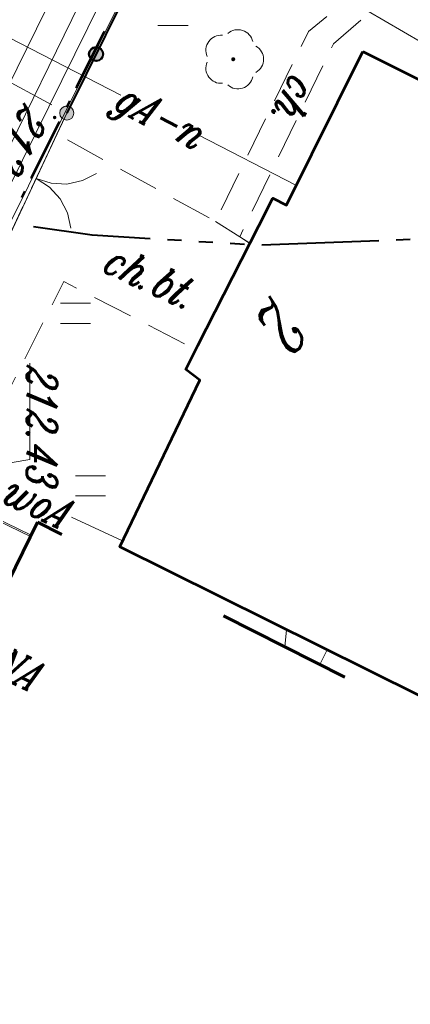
# Model space of a CAD drawing. Header units: millimetres. Extents: x -9598 to -9388, y -264557 to -264347.
# Tile 20 of 44: x -9458 to -9448, y -264449 to -264425. Entities that reach past the tile are written whole.
import ezdxf
from ezdxf.enums import TextEntityAlignment as Align

# ---------------------------------------------------------------- set-up
doc = ezdxf.new("R2010")
doc.units = ezdxf.units.MM
for name, pattern in [('Rakowicka 531_1 wstępna wersja$0$DGN Style 5', [7.845798, 3.362485, -4.483313]), ('Rakowicka 531_1 wstępna wersja$0$KTCR02-500', [1.5, 1, -0.5]), ('Rakowicka 531_1 wstępna wersja$0$KTJZ01-500', [2, 1.5, -0.5]), ('Rakowicka 531_1 wstępna wersja$0$PTTU04-500', [1.5, 1, -0.5])]:
    doc.linetypes.add(name, pattern=pattern)
doc.layers.add('-- RAMKA', color=11, linetype='Continuous')
for name, color, linetype, lineweight in [('Rakowicka 531_1 wstępna wersja$0$EGBB01', 250, 'Continuous', 0), ('Rakowicka 531_1 wstępna wersja$0$EGBD03', 250, 'Continuous', 0), ('Rakowicka 531_1 wstępna wersja$0$EPGPO_216', 7, 'Continuous', 0), ('Rakowicka 531_1 wstępna wersja$0$EPUPZ_251', 7, 'Continuous', 0), ('Rakowicka 531_1 wstępna wersja$0$GSLKBR', 250, 'Continuous', 13), ('Rakowicka 531_1 wstępna wersja$0$KTCR02', 250, 'Continuous', 0), ('Rakowicka 531_1 wstępna wersja$0$KTJZ01', 250, 'Continuous', 0), ('Rakowicka 531_1 wstępna wersja$0$KTOK05_01', 250, 'Continuous', 0), ('Rakowicka 531_1 wstępna wersja$0$OBOP02_01', 250, 'Continuous', 0), ('Rakowicka 531_1 wstępna wersja$0$PRGG04', 250, 'Continuous', 0), ('Rakowicka 531_1 wstępna wersja$0$PTTU04', 250, 'Continuous', 0), ('Rakowicka 531_1 wstępna wersja$0$SUPE_01', 250, 'Continuous', 0), ('Rakowicka 531_1 wstępna wersja$0$SUPG_01', 250, 'Continuous', 0), ('Rakowicka 531_1 wstępna wersja$0$SUPK_01', 250, 'Continuous', 0), ('Rakowicka 531_1 wstępna wersja$0$SUPT_01', 250, 'Continuous', 0), ('Rakowicka 531_1 wstępna wersja$0$SUPW_01', 250, 'Continuous', 0), ('Rakowicka 531_1 wstępna wersja$0$SUUS15_05_K', 250, 'Continuous', 0), ('Rakowicka 531_1 wstępna wersja$0$Warstwa 5', 250, 'Continuous', 0)]:
    doc.layers.add(name, color=color, linetype=linetype, lineweight=lineweight)
doc.layers.add('Rakowicka 531_1 wstępna wersja$0$GEPPGD', color=7, linetype='Continuous', lineweight=13, true_color=0x008000)
doc.styles.add('Rakowicka 531_1 wstępna wersja$0$Style-ITALIC_1250 I 0.20944', font='ITALIC_1250.shx', dxfattribs={"oblique": 12})

# ---------------------------------------------------------------- blocks, each defined once
blk = doc.blocks.new('Rakowicka 531_1 wstępna wersja$0$OBOP02_01')
at = {"layer": 'Rakowicka 531_1 wstępna wersja$0$OBOP02_01', "linetype": 'Continuous', "lineweight": 13}
h = blk.add_hatch(color=96, dxfattribs=at)
edge = h.paths.add_edge_path()
edge.add_arc((0, 0), 0.05, 0, 360)
at = {"layer": 'Rakowicka 531_1 wstępna wersja$0$OBOP02_01', "color": 96, "linetype": 'Continuous', "lineweight": 13}
for centre, start, end in [((0, 0.375), 30.1471, 149.8529), ((-0.357, 0.116), 102.1471, 221.8529), ((0.357, 0.116), 318.1471, 77.8529), ((-0.22, -0.303), 174.1472, 293.8529), ((0.22, -0.303), 246.1471, 5.8529)]:
    blk.add_arc(centre, 0.375, start, end, dxfattribs=at)
blk = doc.blocks.new('Rakowicka 531_1 wstępna wersja$0$GSLKBR1')
at = {"layer": 'Rakowicka 531_1 wstępna wersja$0$GSLKBR', "color": 250, "linetype": 'Continuous', "lineweight": 13, "flags": 128}
for points in [[(12.99038, 7.5), (10.6066, 4.3934), (7.5, 2.00962), (3.88229, 0.51111), (0, 0)], [(0, 0), (3.88229, -0.51111), (7.5, -2.00962), (10.6066, -4.3934), (12.99038, -7.5)]]:
    blk.add_lwpolyline(points, dxfattribs=at)
blk = doc.blocks.new('Rakowicka 531_1 wstępna wersja$0$RTPW02')
at = {"layer": 'Rakowicka 531_1 wstępna wersja$0$Warstwa 5', "linetype": 'Continuous', "lineweight": 13}
h = blk.add_hatch(color=250, dxfattribs=at)
edge = h.paths.add_edge_path()
edge.add_arc((0, 0), 0.045, 0, 360)
blk = doc.blocks.new('Rakowicka 531_1 wstępna wersja$0$PTTU04_01')
at = {"layer": 'Rakowicka 531_1 wstępna wersja$0$PTTU04', "color": 250, "linetype": 'Continuous', "lineweight": 13}
for p, q in [((-0.25, -0.375), (-0.25, 0.375)), ((0.25, -0.375), (0.25, 0.375))]:
    blk.add_line(p, q, dxfattribs=at)
blk = doc.blocks.new('Rakowicka 531_1 wstępna wersja')
at = {"layer": 'Rakowicka 531_1 wstępna wersja$0$KTOK05_01', "linetype": 'Continuous', "lineweight": 40}
h = blk.add_hatch(color=250, dxfattribs=at)
edge = h.paths.add_edge_path()
edge.add_arc((7425318.64, 5549080.394), 0.17, 0, 360)
at = {"layer": 'Rakowicka 531_1 wstępna wersja$0$KTOK05_01', "linetype": 'Continuous', "lineweight": 13}
h = blk.add_hatch(color=250, dxfattribs=at)
edge = h.paths.add_edge_path()
edge.add_arc((7425320.1, 5549079.67), 0.175, 0, 360)
at = {"layer": 'Rakowicka 531_1 wstępna wersja$0$EGBB01', "color": 250, "linetype": 'Continuous', "lineweight": 53, "flags": 128}
blk.add_lwpolyline([(7425318.58, 5549087), (7425323.54, 5549096.95), (7425327.73, 5549094.86), (7425327.12, 5549093.62), (7425330.67, 5549091.86), (7425331.28, 5549093.09), (7425335.74, 5549090.87), (7425330.83, 5549080.98), (7425326.71, 5549082.96), (7425326.44, 5549082.62), (7425325.85, 5549082.91), (7425322.89, 5549084.42), (7425322.21, 5549084.77), (7425322.38, 5549085.11), (7425318.58, 5549087)], close=True, dxfattribs=at)
at = {"layer": 'Rakowicka 531_1 wstępna wersja$0$EGBD03', "color": 96, "linetype": 'Continuous', "lineweight": 13, "flags": 128}
for points in [[(7425330.541, 5549078.787), (7425329.63, 5549076.9), (7425328.84, 5549075.25), (7425311.48, 5549083.92), (7425305.85, 5549086.73), (7425303.71, 5549087.75), (7425313.32, 5549106.49), (7425334.47, 5549095.85), (7425337.41, 5549094.37), (7425337.57, 5549094.29), (7425336.35, 5549091.95), (7425336.681, 5549091.785)], [(7425377.48, 5549032.21), (7425364.05, 5549039.31), (7425363.81, 5549038.86), (7425355.7, 5549042.97), (7425349.9, 5549045.91), (7425316.05, 5549062.26), (7425311.57, 5549064.57), (7425306.63, 5549067.13), (7425295.44, 5549072.28), (7425303.71, 5549087.75), (7425305.85, 5549086.73), (7425311.48, 5549083.92), (7425328.84, 5549075.25), (7425337.39, 5549070.98), (7425355.94, 5549061.91), (7425374.38, 5549052.81), (7425383.03, 5549048.34)], [(7425339.185, 5549074.542), (7425337.39, 5549070.98), (7425328.84, 5549075.25), (7425329.63, 5549076.9), (7425330.541, 5549078.787)]]:
    blk.add_lwpolyline(points, dxfattribs=at)
at = {"layer": 'Rakowicka 531_1 wstępna wersja$0$EPGPO_216', "color": 8, "linetype": 'Continuous', "lineweight": 40}
for p, q in [((7425319.456, 5549079.913), (7425318.113, 5549080.582)), ((7425321.694, 5549078.799), (7425320.351, 5549079.468))]:
    blk.add_line(p, q, dxfattribs=at)
at = {"layer": 'Rakowicka 531_1 wstępna wersja$0$EPUPZ_251', "color": 8, "linetype": 'Continuous', "lineweight": 40}
for p, q in [((7425318.074, 5549080.599), (7425318.969, 5549080.154)), ((7425319.327, 5549079.975), (7425319.484, 5549079.897)), ((7425319.797, 5549079.741), (7425319.953, 5549079.663)), ((7425320.312, 5549079.485), (7425321.207, 5549079.039)), ((7425321.565, 5549078.861), (7425321.721, 5549078.783)), ((7425322.035, 5549078.627), (7425322.191, 5549078.549))]:
    blk.add_line(p, q, dxfattribs=at)
at = {"layer": 'Rakowicka 531_1 wstępna wersja$0$GEPPGD', "color": 250, "linetype": 'Rakowicka 531_1 wstępna wersja$0$DGN Style 5', "lineweight": 70, "flags": 128}
blk.add_lwpolyline([(7425284.958, 5549147.04), (7425252.6, 5549083.92), (7425409.418, 5549006.623), (7425423.137, 5549033.307), (7425330.222, 5549078.944), (7425348.524, 5549115.33), (7425284.958, 5549147.04)], close=True, dxfattribs=at)
at = {"layer": 'Rakowicka 531_1 wstępna wersja$0$KTCR02', "color": 250, "linetype": 'Rakowicka 531_1 wstępna wersja$0$KTCR02-500', "lineweight": 13, "flags": 128}
for points in [[(7425319.95, 5549119.62), (7425317.38, 5549114.62), (7425317.04, 5549113.95), (7425313.83, 5549107.69), (7425320.49, 5549103.5), (7425328.494, 5549099.463), (7425328.4, 5549099.27), (7425328.27, 5549099), (7425320.288, 5549103.052), (7425313.28, 5549106.61), (7425309.444, 5549099.029), (7425306.08, 5549092.38), (7425303.78, 5549087.76), (7425305.85, 5549086.73), (7425311.48, 5549083.92), (7425314.97, 5549085.38), (7425316.48, 5549084.48), (7425315.28, 5549082.06), (7425320.1, 5549079.67)], [(7425322.78, 5549083.35), (7425323.16, 5549083.95), (7425323.32, 5549084.2), (7425325.85, 5549082.91), (7425325.95, 5549082.861)], [(7425333.736, 5549077.218), (7425331.999, 5549073.838), (7425331.45, 5549074.11), (7425329.11, 5549075.17), (7425323.34, 5549078.15), (7425320.623, 5549079.425)]]:
    blk.add_lwpolyline(points, dxfattribs=at)
at = {"layer": 'Rakowicka 531_1 wstępna wersja$0$KTJZ01', "color": 250, "linetype": 'Rakowicka 531_1 wstępna wersja$0$KTJZ01-500', "lineweight": 13, "flags": 128}
blk.add_lwpolyline([(7425323.34, 5549078.15), (7425320.623, 5549079.425), (7425320.1, 5549079.67), (7425318.93, 5549077.5)], dxfattribs=at)
at = {"layer": 'Rakowicka 531_1 wstępna wersja$0$KTOK05_01', "color": 250, "linetype": 'Continuous', "lineweight": 40}
blk.add_line((7425315.28, 5549082.06), (7425320.1, 5549079.67), dxfattribs=at)
at = {"layer": 'Rakowicka 531_1 wstępna wersja$0$KTOK05_01', "color": 250, "linetype": 'Continuous', "lineweight": 13}
blk.add_line((7425323.34, 5549078.15), (7425320.1, 5549079.67), dxfattribs=at)
at = {"layer": 'Rakowicka 531_1 wstępna wersja$0$KTOK05_01', "color": 250, "linetype": 'Continuous', "lineweight": 40}
for radius in [0.175, 0.17]:
    blk.add_circle((7425318.64, 5549080.394), radius, dxfattribs=at)
at = {"layer": 'Rakowicka 531_1 wstępna wersja$0$KTOK05_01', "color": 250, "linetype": 'Continuous', "lineweight": 13}
blk.add_circle((7425320.1, 5549079.67), 0.175, dxfattribs=at)
at = {"layer": 'Rakowicka 531_1 wstępna wersja$0$PRGG04', "color": 8, "linetype": 'Continuous', "lineweight": 40}
for p, q in [((7425323.231, 5549088.172), (7425323.244, 5549087.823)), ((7425323.261, 5549087.393), (7425323.371, 5549084.495)), ((7425323.349, 5549084.066), (7425323.328, 5549083.716)), ((7425323.302, 5549083.287), (7425323.282, 5549082.938)), ((7425323.256, 5549082.509), (7425323.235, 5549082.159))]:
    blk.add_line(p, q, dxfattribs=at)
at = {"layer": 'Rakowicka 531_1 wstępna wersja$0$PRGG04', "color": 8, "linetype": 'Continuous', "lineweight": 40, "flags": 128}
blk.add_lwpolyline([(7425323.21, 5549081.73), (7425323.125, 5549080.302), (7425322.917, 5549078.847)], dxfattribs=at)
at = {"layer": 'Rakowicka 531_1 wstępna wersja$0$PTTU04', "color": 250, "linetype": 'Rakowicka 531_1 wstępna wersja$0$PTTU04-500', "lineweight": 13, "flags": 128}
for points in [[(7425320.288, 5549103.052), (7425328.27, 5549099), (7425333.206, 5549096.585), (7425332.51, 5549095.26), (7425331.89, 5549094.08), (7425328.38, 5549095.88), (7425328.16, 5549095.55), (7425323.96, 5549097.56), (7425323.54, 5549096.95), (7425318.58, 5549087), (7425322.38, 5549085.11), (7425322.21, 5549084.77), (7425322.89, 5549084.42), (7425323.32, 5549084.2), (7425323.16, 5549083.95), (7425318.39, 5549086.27), (7425315.22, 5549089.94), (7425315.46, 5549090.4), (7425316.52, 5549089.86), (7425317.92, 5549092.57), (7425316.871, 5549093.102), (7425317.67, 5549094.64), (7425313.518, 5549096.856), (7425314.891, 5549099.561), (7425317.784, 5549098.119), (7425320.288, 5549103.052)], [(7425320.1, 5549079.67), (7425315.28, 5549082.06), (7425316.48, 5549084.48), (7425314.97, 5549085.38), (7425316.17, 5549087.72), (7425314.58, 5549088.56), (7425314.66, 5549088.71), (7425315.03, 5549089.42), (7425318.08, 5549085.65), (7425322.78, 5549083.35), (7425320.623, 5549079.425), (7425320.1, 5549079.67)]]:
    blk.add_lwpolyline(points, close=True, dxfattribs=at)
blk.add_lwpolyline([(7425330.576, 5549078.77), (7425329.65, 5549076.87), (7425324.27, 5549079.6), (7425325.95, 5549082.861), (7425326.44, 5549082.62), (7425326.71, 5549082.96), (7425330.83, 5549080.98), (7425335.74, 5549090.87), (7425336.123, 5549090.675)], dxfattribs=at)
at = {"layer": 'Rakowicka 531_1 wstępna wersja$0$SUPE_01', "color": 1, "linetype": 'Continuous', "lineweight": 13, "flags": 128}
for points in [[(7425317.288, 5549086.645), (7425318.62, 5549088.91), (7425319.342, 5549088.529)], [(7425323.217, 5549077.598), (7425310.786, 5549083.75)], [(7425324.41, 5549076.541), (7425314.27, 5549081.51), (7425313.078, 5549082.074)]]:
    blk.add_lwpolyline(points, dxfattribs=at)
at = {"layer": 'Rakowicka 531_1 wstępna wersja$0$SUPG_01', "color": 52, "linetype": 'Continuous', "lineweight": 13, "flags": 128}
for points in [[(7425320.642, 5549082.923), (7425321.892, 5549085.353)], [(7425316.075, 5549074.044), (7425319.657, 5549081.007)]]:
    blk.add_lwpolyline(points, dxfattribs=at)
at = {"layer": 'Rakowicka 531_1 wstępna wersja$0$SUPK_01', "color": 36, "linetype": 'Continuous', "lineweight": 13, "flags": 128}
for points in [[(7425333.739, 5549085.937), (7425333.381, 5549086.119)], [(7425333.303, 5549085.07), (7425332.88, 5549085.11)]]:
    blk.add_lwpolyline(points, dxfattribs=at)
at = {"layer": 'Rakowicka 531_1 wstępna wersja$0$SUPT_01', "color": 30, "linetype": 'Continuous', "lineweight": 13, "flags": 128}
blk.add_lwpolyline([(7425307.709, 5549083.989), (7425320.955, 5549077.466)], dxfattribs=at)
at = {"layer": 'Rakowicka 531_1 wstępna wersja$0$SUPW_01', "color": 5, "linetype": 'Continuous', "lineweight": 13, "flags": 128}
blk.add_lwpolyline([(7425330.098, 5549079.784), (7425330.681, 5549081.052)], dxfattribs=at)
at = {"layer": 'Rakowicka 531_1 wstępna wersja$0$SUUS15_05_K', "color": 36, "linetype": 'Continuous', "lineweight": 13, "flags": 128}
blk.add_lwpolyline([(7425329.04, 5549076.56), (7425328.673, 5549078.758), (7425326.288, 5549078.758)], dxfattribs=at)
at = {"layer": 'Rakowicka 531_1 wstępna wersja$0$KTOK05_01', "color": 250, "linetype": 'Continuous', "lineweight": 13, "xscale": 0.1, "yscale": 0.1, "zscale": 0.1, "rotation": 64.86704501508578}
blk.add_blockref('Rakowicka 531_1 wstępna wersja$0$GSLKBR1', (7425321.72, 5549078.91), dxfattribs=at)
at = {"layer": 'Rakowicka 531_1 wstępna wersja$0$OBOP02_01', "color": 96, "linetype": 'Continuous', "lineweight": 13}
blk.add_blockref('Rakowicka 531_1 wstępna wersja$0$OBOP02_01', (7425318.77, 5549083.79), dxfattribs=at)
at = {"layer": 'Rakowicka 531_1 wstępna wersja$0$PTTU04', "color": 250, "linetype": 'Continuous', "lineweight": 13}
for p in [(7425317.687, 5549082.298), (7425329.321, 5549080.257), (7425325.053, 5549079.886)]:
    blk.add_blockref('Rakowicka 531_1 wstępna wersja$0$PTTU04_01', p, dxfattribs=at)
at = {"layer": 'Rakowicka 531_1 wstępna wersja$0$Warstwa 5', "color": 250, "linetype": 'Continuous', "lineweight": 13}
blk.add_blockref('Rakowicka 531_1 wstępna wersja$0$RTPW02', (7425320.21, 5549079.37), dxfattribs=at)
at = {"layer": 'Rakowicka 531_1 wstępna wersja$0$EGBB01', "color": 250, "linetype": 'Continuous', "lineweight": 30, "style": 'Rakowicka 531_1 wstępna wersja$0$Style-ITALIC_1250 I 0.20944', "oblique": 12, "width": 0.8}
blk.add_text('2', height=1.25, rotation=333.1267, dxfattribs=at).set_placement((7425324.994, 5549084.493), align=Align.CENTER)
at = {"layer": 'Rakowicka 531_1 wstępna wersja$0$KTCR02', "color": 250, "linetype": 'Continuous', "lineweight": 13, "style": 'Rakowicka 531_1 wstępna wersja$0$Style-ITALIC_1250 I 0.20944', "oblique": 12, "width": 0.8}
for s, rotation, p in [('ch.', 333.1642, (7425319.649, 5549084.962)), ('ch.bt.', 65.3009, (7425324.49, 5549081.587))]:
    blk.add_text(s, height=0.75, rotation=rotation, dxfattribs=at).set_placement(p, align=Align.CENTER)
at = {"layer": 'Rakowicka 531_1 wstępna wersja$0$SUPE_01', "color": 1, "linetype": 'Continuous', "lineweight": 13, "insert": (7425333.727, 5549077.336), "char_height": 0.75, "attachment_point": 7, "rotation": 64.6376, "line_spacing_factor": 0.6, "style": 'Rakowicka 531_1 wstępna wersja$0$Style-ITALIC_1250 I 0.20944'}
blk.add_mtext('\\H1x;\\W0.8;eNA', dxfattribs=at)
at = {"layer": 'Rakowicka 531_1 wstępna wersja$0$SUPG_01', "color": 250, "linetype": 'Continuous', "lineweight": 13, "style": 'Rakowicka 531_1 wstępna wersja$0$Style-ITALIC_1250 I 0.20944', "oblique": 12, "width": 0.8}
blk.add_text('gA-n', height=0.75, rotation=62.7839, dxfattribs=at).set_placement((7425320.149, 5549081.965), align=Align.MIDDLE_CENTER)
at = {"layer": 'Rakowicka 531_1 wstępna wersja$0$SUPW_01', "color": 5, "linetype": 'Continuous', "lineweight": 13, "style": 'Rakowicka 531_1 wstępna wersja$0$Style-ITALIC_1250 I 0.20944', "oblique": 12, "width": 0.8}
blk.add_text('woA', height=0.75, rotation=65.3096, dxfattribs=at).set_placement((7425329.702, 5549078.923), align=Align.MIDDLE_CENTER)
at = {"layer": 'Rakowicka 531_1 wstępna wersja$0$SUUS15_05_K', "color": 36, "linetype": 'Continuous', "lineweight": 13, "insert": (7425326.322, 5549078.68), "char_height": 0.75, "attachment_point": 7, "rotation": 359.9998, "line_spacing_factor": 0.6, "style": 'Rakowicka 531_1 wstępna wersja$0$Style-ITALIC_1250 I 0.20944'}
blk.add_mtext('\\H1x;\\W0.8;212.43', dxfattribs=at)
at = {"layer": 'Rakowicka 531_1 wstępna wersja$0$Warstwa 5', "color": 250, "linetype": 'Continuous', "lineweight": 13, "insert": (7425319.836, 5549078.61), "char_height": 0.75, "attachment_point": 7, "rotation": 332.3907, "line_spacing_factor": 0.6, "style": 'Rakowicka 531_1 wstępna wersja$0$Style-ITALIC_1250 I 0.20944'}
blk.add_mtext('\\H1x;\\W0.8;212.37', dxfattribs=at)

msp = doc.modelspace()

# ---------------------------------------------------------------- block references
at = {"layer": '-- RAMKA', "rotation": 270}
msp.add_blockref('Rakowicka 531_1 wstępna wersja', (-5558536.267, 7160892.827), dxfattribs=at)

doc.saveas('drawing.dxf')
